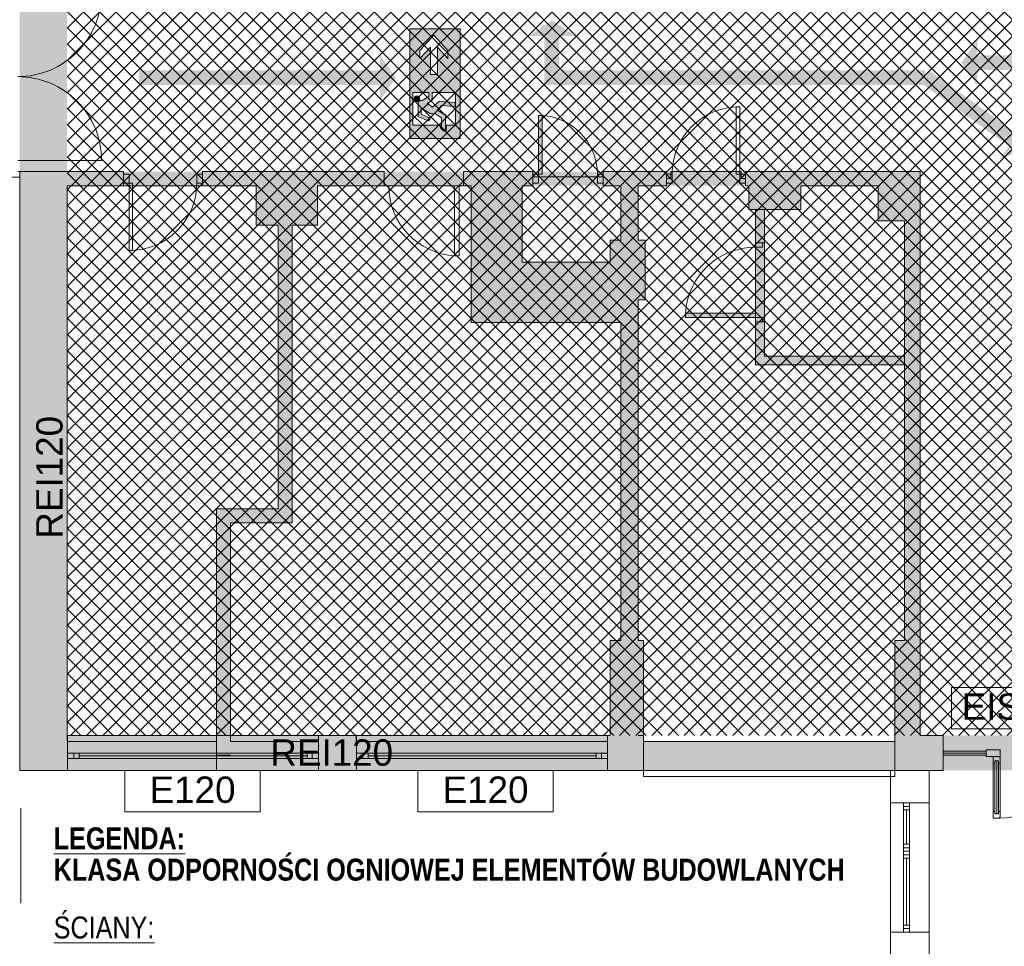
# Paper-space layout 'AP-03 STREFY POŻAROWE I EWAKUACJA - PIĘTRO 1' of a CAD drawing. Header units: millimetres. Extents: x 0 to 594, y -4 to 450.
# Tile 3 of 17: x 71 to 183, y 113 to 219. Entities that reach past the tile are written whole.
import ezdxf
from ezdxf.xclip import XClip

# ---------------------------------------------------------------- set-up
doc = ezdxf.new("R2010")
doc.units = ezdxf.units.MM
doc.header["$MEASUREMENT"] = 0
doc.header["$XCLIPFRAME"] = 0
for name, color, linetype, lineweight, true_color in [('A_ewakuacja_Nr_pióra__104', 7, 'Continuous', 5, 0x006532), ('A_podkład_Nr_pióra__254', 7, 'Continuous', 5, 0xfdfdfd), ('A_ppoż proj_Nr_pióra__104', 7, 'Continuous', 5, 0x006532), ('A_ppoż proj_Nr_pióra__71', 7, 'Continuous', 5, 0xcbfe65)]:
    doc.layers.add(name, color=color, linetype=linetype, lineweight=lineweight, true_color=true_color)
for name, color, linetype, lineweight in [('A_ewakuacja_Nr_pióra__4', 94, 'Continuous', 18), ('A_niewidoczne_Nr_pióra__1', 7, 'Continuous', 20), ('A_podkład_Nr_pióra__2', 8, 'Continuous', 13), ('A_ppoż proj_Nr_pióra__1', 7, 'Continuous', 20), ('A_ppoż proj_Nr_pióra__3', 30, 'Continuous', 13), ('A_ppoż proj_Nr_pióra__81', 2, 'Continuous', 5)]:
    doc.layers.add(name, color=color, linetype=linetype, lineweight=lineweight)
doc.layers.add('A_podrys', color=7, linetype='Continuous')
doc.styles.add('STYL_AUTOMATYCZNY_1', font='arial.ttf')
doc.styles.add('STYL_AUTOMATYCZNY_2', font='ARIALN.TTF')
doc.styles.add('STYL_AUTOMATYCZNY_5', font='ARIALN.TTF')

# ---------------------------------------------------------------- blocks, each defined once
blk = doc.blocks.new('Rysunek_1_1', base_point=(-1569.28, -182.96))
at = {"layer": 'A_ewakuacja_Nr_pióra__104', "linetype": 'Continuous', "lineweight": 0, "true_color": 0x004c26}
h = blk.add_hatch(color=118, dxfattribs=at)
h.paths.add_polyline_path([(120.87, 205.23), (120.87, 217.72), (115.13, 217.72), (115.13, 205.23)])
h.paths.add_polyline_path([(115.48, 210.47), (117.3, 210.47), (117.3, 210.03), (116.51, 209.59, 0.414214), (116.09, 209.17), (116.09, 207.75), (117.1, 207.3, 1.14772), (117.25, 207.64), (116.42, 208.02), (116.42, 208.69), (117.26, 208.2), (117.44, 208.1, 0.230447), (117.93, 208.14), (118.72, 207.59), (118.72, 206.59, 0.304489), (119.19, 206.24), (119.19, 207.9), (118.28, 208.49), (118.73, 209.02), (120.28, 208.88), (120.28, 209.36), (118.51, 209.49), (117.72, 208.82), (117.08, 209.28), (117.68, 209.58), (117.68, 210.47), (120.31, 210.47), (120.31, 206.76), (119.26, 206.76), (119.26, 206.02, -0.24241), (118.6, 206.5), (118.6, 206.76), (115.48, 206.76)], flags=0)
h.paths.add_polyline_path([(117.46, 212.53), (117.46, 215.65), (116.25, 214.35), (116.25, 215.28), (117.84, 217.03), (119.44, 215.27), (119.44, 214.37), (118.27, 215.65), (118.26, 212.53)], flags=0)
blk.add_hatch(color=118, dxfattribs=at).paths.add_polyline_path([(115.79, 209.46, 1), (116.08, 210.05, 1)])
at = {"layer": 'A_podkład_Nr_pióra__254', "linetype": 'Continuous', "lineweight": 5, "true_color": 0xfdfdfd}
h = blk.add_hatch(color=7, dxfattribs=at)
h.paths.add_polyline_path([(70.72, 201.47), (70.72, 133.27), (538.72, 133.27), (538.72, 228.17), (538.22, 228.17), (538.22, 260.47), (538.72, 260.47), (538.72, 355.07), (202.42, 355.07), (202.42, 351.07), (203.62, 351.07), (203.62, 293.47), (203.62, 260.07), (207.62, 260.07), (207.92, 260.07), (207.92, 264.97), (215.52, 264.97), (215.52, 260.07), (215.52, 223.97), (215.52, 201.47), (204.02, 201.47), (203.62, 201.47), (203.62, 137.27), (173.22, 137.27), (173.22, 201.47), (168.73, 201.47), (168.73, 203.97), (168.72, 203.97), (168.72, 201.47), (153.32, 201.47), (153.32, 201.17), (152.82, 201.17), (152.82, 201.47), (152.67, 201.47), (152.27, 201.47), (152.27, 201.17), (152.67, 201.17), (152.67, 200.17), (153.32, 200.17), (153.32, 199.87), (153.72, 199.87), (153.72, 197.17), (154.48, 197.17), (154.48, 193.37), (154.48, 192.87), (154.48, 185.37), (146.5, 185.37), (146.48, 185.37), (146.48, 184.87), (154.48, 184.87), (154.48, 184.37), (154.48, 179.45), (171.42, 179.45), (171.42, 171.47), (171.42, 155.02), (171.42, 148.07), (170.32, 148.07), (170.32, 145.47), (170.32, 136.57), (141.72, 136.57), (141.72, 137.27), (141.72, 148.07), (141.12, 148.07), (141.12, 171.47), (141.12, 186.87), (141.92, 186.87), (141.92, 193.67), (141.12, 193.67), (141.12, 199.87), (144.32, 199.87), (144.32, 200.17), (144.97, 200.17), (144.97, 201.17), (144.82, 201.17), (144.32, 201.17), (144.32, 201.47), (137.12, 201.47), (137.12, 201.17), (136.47, 201.17), (136.47, 200.87), (136.47, 200.17), (137.12, 200.17), (137.12, 199.87), (139.12, 199.87), (139.12, 193.67), (137.92, 193.67), (137.92, 191.17), (127.92, 191.17), (127.92, 195.77), (127.92, 199.87), (129.12, 199.87), (129.12, 200.17), (129.77, 200.17), (129.77, 200.87), (129.77, 201.17), (129.12, 201.17), (129.12, 201.47), (121.22, 201.47), (121.22, 199.87), (122.12, 199.87), (122.12, 195.77), (122.12, 190.17), (122.12, 184.27), (127.32, 184.27), (139.12, 184.27), (139.12, 148.07), (137.92, 148.07), (137.92, 137.27), (137.62, 137.27), (109.07, 137.27), (104.72, 137.27), (94.72, 137.27), (94.72, 161.47), (101.72, 161.47), (101.72, 195.37), (104.62, 195.37), (104.62, 199.87), (112.22, 199.87), (112.22, 201.47), (91.52, 201.47), (91.52, 201.17), (90.87, 201.17), (90.87, 200.17, -0.009743), (90.86, 199.87), (97.62, 199.87), (97.62, 195.37), (100.12, 195.37), (100.12, 163.07), (93.12, 163.07), (93.12, 137.27), (76.17, 137.27), (76.12, 137.27), (76.12, 199.87), (83.17, 199.87), (83.57, 199.87), (83.57, 200.17), (83.17, 200.17), (83.17, 201.17), (82.52, 201.17), (82.52, 201.47)])
h.paths.add_polyline_path([(171.42, 180.45), (155.48, 180.45), (155.48, 197.17), (159.62, 197.17), (159.62, 199.87), (168.42, 199.87), (168.42, 195.87), (171.42, 195.87)], flags=0)
h.paths.add_polyline_path([(246.22, 266.87), (205.22, 266.87), (205.22, 286.97), (219.62, 286.97), (246.22, 286.97), (249.12, 286.97), (253.18, 286.97), (257.72, 286.97), (268.72, 286.97), (268.72, 288.77), (257.72, 288.77), (257.72, 288.67), (249.52, 288.67), (249.52, 292.77), (255.72, 292.77), (255.72, 300.52), (254.47, 300.52), (254.47, 294.97), (243.47, 294.97), (243.47, 294.02), (223.07, 294.02), (222.87, 294.02), (222.87, 300.52), (221.62, 300.52), (221.62, 292.77), (227.82, 292.77), (227.82, 288.67), (219.62, 288.67), (205.22, 288.67), (205.22, 294.97), (207.62, 294.97), (207.62, 301.67), (205.52, 301.67), (205.52, 343.57), (207.62, 343.57), (207.62, 351.07), (238.82, 351.07), (238.82, 312.07), (221.62, 312.07), (221.62, 300.92), (222.87, 300.92), (222.87, 310.82), (243.47, 310.82), (254.47, 310.82), (254.47, 310.32), (255.72, 310.32), (255.92, 309.92), (254.47, 309.92), (254.47, 300.92), (255.92, 300.92), (255.92, 309.92), (255.92, 310), (255.72, 310.32), (255.72, 312.07), (239.62, 312.07), (239.62, 351.07), (240.57, 351.07), (269.12, 351.07), (269.72, 351.07), (269.72, 343.47), (270.32, 343.47), (270.32, 301.67), (269.72, 301.67), (269.72, 294.77), (270.72, 294.77), (270.72, 288.67), (269.12, 288.67), (269.12, 286.97), (273.07, 286.97), (276.8, 286.97), (370.4, 286.97), (379.89, 286.97), (467.62, 286.97), (467.62, 266.77), (467.12, 266.77), (467.12, 264.87), (467.72, 264.87), (467.72, 252.87), (467.12, 252.87), (467.12, 251.62), (467.72, 251.62), (467.72, 242.32), (456.07, 242.32), (456.07, 251.62), (457.32, 251.62), (457.32, 252.87), (450.42, 252.87), (450.42, 264.87), (457.32, 264.87), (457.32, 266.77), (401.62, 266.77), (401.62, 221.77), (457.02, 221.77), (457.02, 223.57), (450.42, 223.57), (450.42, 241.07), (467.72, 241.07), (467.72, 223.57), (467.02, 223.57), (467.02, 221.77), (497.32, 221.77), (497.32, 224.77), (531.32, 224.77), (531.32, 220.97), (534.02, 220.97), (534.02, 201.57), (401.62, 201.57), (375.22, 201.57), (375.22, 201.48), (297.02, 201.48), (261.03, 201.48), (246.22, 201.48), (217.12, 201.48), (217.12, 222.07), (246.22, 222.07), (246.22, 222.87), (249.12, 222.87), (249.12, 224.28), (289.02, 224.28), (297.02, 224.27), (297.02, 221.47), (372.22, 221.47), (372.22, 266.87), (370.4, 266.87), (322.27, 266.87), (322.27, 265.62), (323.72, 265.62), (323.72, 265.17), (330.92, 265.17), (330.92, 259.67), (343.92, 259.67), (343.92, 249.47), (339.42, 249.47), (339.42, 243.27), (343.92, 243.27), (343.92, 228.77), (335.82, 228.77), (335.82, 222.72), (303.22, 222.72), (303.22, 228.07), (297.12, 228.07), (297.12, 260.77), (303.22, 260.77), (303.22, 265.62), (310.47, 265.62), (310.47, 266.87), (297.02, 266.87), (297.02, 263.97), (273.82, 263.97), (273.82, 264.26), (249.12, 264.26), (249.12, 265.37), (246.22, 265.37)], flags=0)
h.paths.add_polyline_path([(207.97, 137.27), (207.22, 137.27), (207.22, 140.17), (207.62, 140.17), (207.62, 145.27), (207.62, 177.57), (237.57, 177.57), (237.57, 180.62), (236.32, 180.62), (236.32, 178.82), (207.62, 178.82), (207.62, 182.67), (207.62, 194.12), (218.97, 194.12), (218.97, 197.02), (236.32, 197.02), (236.32, 195.77), (236.32, 190.42), (237.57, 190.42), (237.57, 195.77), (244.62, 195.77), (244.62, 200.22), (250.62, 200.22), (251.02, 200.12), (262.02, 200.12), (262.42, 200.22), (270.72, 200.22), (270.72, 193.57), (269.72, 193.57), (269.72, 186.87), (270.32, 186.87), (270.32, 144.87), (269.72, 144.87), (269.72, 137.27), (269.12, 137.27), (240.57, 137.27), (236.52, 137.27)], flags=0)
h.paths.add_polyline_path([(287.72, 288.67), (272.52, 288.67), (272.52, 294.77), (273.72, 294.77), (273.72, 301.67), (273.12, 301.67), (273.12, 343.47), (273.72, 343.47), (273.72, 351.07), (304.32, 351.07), (304.32, 312.07), (287.72, 312.07), (287.72, 301.67), (287.72, 294.77), (287.72, 292.77), (293.92, 292.77), (293.92, 288.67)], flags=0)
h.paths.add_polyline_path([(273.72, 193.57), (272.52, 193.57), (272.52, 199.77), (274.32, 199.77), (293.92, 199.77), (293.92, 195.67), (287.72, 195.67), (287.72, 178.62), (287.72, 176.37), (303.82, 176.37), (303.82, 137.27), (302.32, 137.27), (273.77, 137.27), (273.72, 137.27), (273.72, 143.07), (273.72, 144.87), (273.12, 144.87), (273.12, 186.87), (273.72, 186.87), (273.72, 191.77)], flags=0)
h.paths.add_polyline_path([(288.97, 310.82), (309.97, 310.82), (320.37, 310.82), (320.37, 294.97), (309.97, 294.97), (309.97, 294.02), (288.97, 294.02)], flags=0)
h.paths.add_polyline_path([(288.97, 194.42), (309.97, 194.42), (309.97, 193.47), (320.47, 193.47), (320.47, 177.62), (309.97, 177.62), (288.97, 177.62)], flags=0)
h.paths.add_polyline_path([(305.42, 137.27), (305.42, 176.37), (321.72, 176.37), (321.72, 195.67), (315.52, 195.67), (315.52, 199.77), (321.72, 199.77), (335.72, 199.77), (336.72, 199.77), (336.72, 193.57), (335.72, 193.57), (335.72, 186.77), (336.32, 186.77), (336.32, 144.87), (335.72, 144.87), (335.72, 137.27), (321.72, 137.27)], flags=0)
h.paths.add_polyline_path([(305.92, 312.07), (305.92, 351.07), (335.62, 351.07), (335.62, 343.47), (336.22, 343.47), (336.22, 301.67), (335.62, 301.67), (335.62, 294.77), (336.82, 294.77), (336.82, 288.67), (315.42, 288.67), (315.42, 292.77), (321.62, 292.77), (321.62, 312.07)], flags=0)
h.paths.add_polyline_path([(338.52, 193.57), (338.52, 199.77), (359.92, 199.77), (359.92, 195.67), (353.72, 195.67), (353.72, 176.37), (369.92, 176.37), (369.92, 144.87), (369.92, 137.27), (339.72, 137.27), (339.72, 144.87), (339.12, 144.87), (339.12, 176.37), (339.12, 186.77), (339.72, 186.77), (339.72, 193.57)], flags=0)
h.paths.add_polyline_path([(340.32, 288.67), (338.62, 288.67), (338.62, 294.77), (339.72, 294.77), (339.72, 299.87), (339.72, 301.67), (339.12, 301.67), (339.12, 312.57), (340.12, 312.57), (340.12, 313.82), (339.12, 313.82), (339.12, 343.47), (339.82, 343.47), (339.82, 351.07), (339.87, 351.07), (368.42, 351.07), (370.42, 351.07), (370.42, 313.82), (369.82, 313.82), (369.82, 312.57), (379.97, 312.57), (379.97, 294.42), (358.97, 294.42), (358.97, 302.57), (353.97, 302.57), (353.97, 312.57), (360.02, 312.57), (360.02, 313.82), (351.92, 313.82), (351.92, 312.57), (352.72, 312.57), (352.72, 301.32), (357.72, 301.32), (357.72, 288.67), (352.12, 288.67), (352.12, 287.82), (351.72, 287.82), (351.72, 288.77), (340.72, 288.77), (340.72, 287.82), (340.32, 287.82)], flags=0)
h.paths.add_polyline_path([(345.62, 226.77), (345.62, 236.47), (348.82, 236.47), (348.82, 240.77), (357.62, 240.77), (357.62, 240.17), (358.87, 240.17), (358.87, 240.77), (359.02, 240.77), (370.52, 240.77), (370.52, 240.17), (371.37, 240.17), (371.37, 239.77), (370.32, 239.77), (370.32, 230.77), (371.37, 230.77), (371.37, 230.37), (370.52, 230.37), (370.52, 228.07), (370.52, 223.27), (360.72, 223.27), (360.72, 227.47), (358.87, 227.47), (358.87, 230.37), (357.62, 230.37), (357.62, 227.47), (357.62, 225.57), (348.72, 225.57), (348.72, 226.77)], flags=0)
h.paths.add_polyline_path([(345.62, 261.67), (370.52, 261.67), (370.52, 257.97), (371.37, 257.97), (371.37, 257.57), (370.32, 257.57), (370.32, 248.57), (371.37, 248.57), (371.37, 248.17), (370.52, 248.17), (370.52, 244.77), (364.62, 244.77), (359.02, 244.77), (359.02, 242.02), (348.82, 242.02), (348.82, 243.77), (345.62, 243.77)], flags=0)
h.paths.add_polyline_path([(365.77, 177.62), (354.97, 177.62), (354.97, 193.47), (365.77, 193.47), (365.77, 194.42), (386.47, 194.42), (386.47, 177.62)], flags=0)
h.paths.add_polyline_path([(360.42, 265.97), (360.62, 265.97), (360.62, 266.42), (361.02, 266.42), (361.02, 265.92), (370.02, 265.92), (370.02, 266.42), (370.42, 266.42), (370.42, 265.97), (370.52, 265.97), (370.52, 262.57), (360.42, 262.57)], flags=0)
h.paths.add_polyline_path([(371.5, 195.67), (371.52, 195.77), (371.52, 195.67), (390.32, 195.67), (390.32, 200.17), (390.97, 200.17), (401.97, 200.17), (402.62, 200.17), (402.62, 199.87), (402.72, 199.87), (402.72, 193.77), (401.72, 193.77), (401.72, 186.97), (402.72, 186.97), (402.72, 145.07), (401.72, 145.07), (401.72, 137.27), (401.62, 137.27), (373.07, 137.27), (371.52, 137.27), (371.52, 176.37), (387.72, 176.37), (387.72, 178.62), (387.72, 179.02), (387.72, 188.02), (387.72, 188.42), (387.72, 195.67)], flags=0)
h.paths.add_polyline_path([(372.12, 339.77), (387.22, 339.77), (402.02, 339.77), (402.02, 312.57), (402.02, 287.82), (389.37, 287.82), (389.37, 294.42), (381.22, 294.42), (381.22, 312.57), (387.22, 312.57), (387.22, 313.82), (372.12, 313.82)], flags=0)
h.paths.add_polyline_path([(403.32, 294.87), (405.72, 294.87), (405.72, 301.77), (403.52, 301.77), (403.52, 339.77), (404.82, 339.77), (404.82, 343.47), (405.72, 343.47), (405.72, 351.07), (435.72, 351.07), (435.72, 343.47), (435.72, 312.07), (419.72, 312.07), (419.72, 292.77), (425.92, 292.77), (425.92, 288.67), (403.32, 288.67), (403.32, 292.77)], flags=0)
h.paths.add_polyline_path([(403.42, 228.97), (403.42, 259.37), (406.42, 259.37), (406.42, 265.17), (431.42, 265.17), (431.42, 223.57), (406.42, 223.57), (406.42, 228.97)], flags=0)
h.paths.add_polyline_path([(404.62, 199.87), (419.72, 199.87), (425.92, 199.87), (425.92, 195.77), (419.72, 195.77), (419.72, 193.77), (419.72, 186.97), (419.72, 184.1), (419.72, 179.12), (419.72, 178.72), (419.72, 176.47), (435.82, 176.47), (435.82, 137.27), (434.52, 137.27), (405.97, 137.27), (405.72, 137.27), (405.72, 143.27), (405.72, 145.07), (404.62, 145.07), (404.62, 178.72), (404.62, 180.8), (404.62, 186.97), (405.72, 186.97), (405.72, 193.77), (404.62, 193.77)], flags=0)
h.paths.add_polyline_path([(420.97, 177.72), (420.97, 193.57), (420.97, 194.52), (441.57, 194.52), (441.57, 193.57), (452.37, 193.57), (452.37, 177.72)], flags=0)
h.paths.add_polyline_path([(420.97, 310.82), (452.37, 310.82), (452.37, 294.97), (441.87, 294.97), (441.87, 294.02), (420.97, 294.02), (420.97, 294.97)], flags=0)
h.paths.add_polyline_path([(449.02, 227.67), (432.22, 227.67), (432.22, 262.07), (449.02, 262.07)], flags=0)
h.paths.add_polyline_path([(437.42, 312.07), (437.42, 351.07), (467.62, 351.07), (467.62, 343.47), (468.82, 343.47), (468.82, 301.77), (467.62, 301.77), (467.62, 294.87), (468.67, 294.87), (468.67, 288.67), (453.62, 288.67), (447.42, 288.67), (447.42, 292.77), (453.62, 292.77), (453.62, 294.87), (453.62, 312.07)], flags=0)
h.paths.add_polyline_path([(437.42, 176.47), (453.62, 176.47), (453.62, 195.77), (447.42, 195.77), (447.42, 199.87), (467.02, 199.87), (467.62, 199.87), (468.52, 199.87), (468.52, 193.77), (467.62, 193.77), (467.62, 186.97), (468.52, 186.97), (468.52, 145.07), (467.62, 145.07), (467.62, 137.27), (467.42, 137.27), (438.87, 137.27), (437.42, 137.27)], flags=0)
h.paths.add_polyline_path([(467.63, 272), (467.63, 285.37), (468.41, 285.37), (468.41, 285.47), (468.41, 286.17), (468.41, 286.97), (470.47, 286.97), (470.47, 287.32), (471.12, 287.32), (471.12, 288.32), (470.47, 288.32), (470.47, 294.87), (471.62, 294.87), (471.62, 299.97), (471.62, 301.77), (470.62, 301.77), (470.62, 343.47), (471.62, 343.47), (471.62, 351.07), (471.97, 351.07), (500.52, 351.07), (501.62, 351.07), (501.62, 322.07), (483.92, 322.07), (483.92, 292.67), (485.17, 292.67), (485.17, 320.82), (499.52, 320.82), (500.27, 320.82), (500.27, 311.32), (499.52, 311.32), (499.52, 292.67), (501.62, 292.67), (500.27, 292.67), (499.52, 292.67), (485.17, 292.67), (482.32, 292.67), (482.32, 288.67), (482.27, 288.67), (482.27, 288.32), (481.62, 288.32), (481.62, 298.82), (481.22, 298.82), (481.22, 288.32), (481.62, 288.32), (481.62, 287.32), (482.27, 287.32), (482.27, 286.97), (521.52, 286.97), (521.52, 287.27), (522.17, 287.27), (532.67, 287.27), (533.32, 287.27), (533.32, 286.97), (534.02, 286.97), (534.02, 267.97), (531.02, 267.97), (531.02, 263.87), (521.02, 263.87), (521.02, 266.27), (516.52, 266.27), (516.52, 263.87), (497.32, 263.87), (497.32, 266.87), (486.32, 266.87), (486.32, 261.27), (484.12, 261.27), (484.12, 261.26), (482.52, 261.26), (473.52, 261.26), (471.92, 261.26), (471.92, 264.87), (469.62, 264.87), (469.62, 266.77), (468.42, 266.77), (468.42, 270.4), (468.41, 271.2), (469.16, 271.2), (476.66, 271.2), (477.41, 271.2), (477.41, 271.9), (477.31, 271.9), (477.31, 272), (476.66, 272), (469.16, 272), (468.51, 272), (468.51, 271.9), (468.41, 271.9), (468.41, 272)], flags=0)
h.paths.add_polyline_path([(471.62, 145.07), (470.32, 145.07), (470.32, 186.97), (471.62, 186.97), (471.62, 191.97), (471.62, 193.77), (470.32, 193.77), (470.32, 199.87), (470.42, 199.87), (470.42, 200.17), (482.22, 200.17), (482.22, 195.57), (487.62, 195.57), (487.62, 188.02), (488.87, 188.02), (488.87, 193.32), (498.87, 193.32), (498.87, 194.77), (520.32, 194.77), (520.32, 182.77), (501.52, 182.77), (501.52, 177.72), (488.87, 177.72), (488.87, 178.22), (487.62, 178.22), (487.62, 176.47), (501.52, 176.47), (501.52, 137.27), (500.52, 137.27), (471.97, 137.27), (471.62, 137.27), (471.62, 143.27)], flags=0)
h.paths.add_polyline_path([(502.82, 306.07), (511.82, 306.07), (511.82, 309.97), (503.52, 309.97), (503.52, 319.17), (503.42, 319.17), (503.42, 327.77), (507.92, 327.77), (507.92, 332.47), (503.42, 332.47), (503.42, 351.07), (504.72, 351.07), (533.27, 351.07), (533.32, 351.07), (533.32, 288.27), (522.17, 288.27), (521.52, 288.27), (521.52, 288.57), (512.12, 288.57), (512.12, 293.07), (502.82, 293.07)], flags=0)
h.paths.add_polyline_path([(503.32, 137.27), (503.32, 178.77), (513.52, 178.77), (513.52, 181.77), (521.32, 181.77), (521.32, 199.97), (522.32, 199.97), (522.32, 200.57), (522.97, 200.57), (532.67, 200.57), (533.32, 200.57), (533.32, 137.27), (504.77, 137.27)], flags=0)
h.paths.add_polyline_path([(520.52, 263.87), (517.02, 263.87), (517.02, 265.77), (520.52, 265.77)], flags=0)
blk.add_hatch(color=7, dxfattribs=at).paths.add_polyline_path([(129.77, 201.17), (130.17, 201.17), (130.17, 207.86), (130.17, 207.87), (129.77, 207.87)])
at = {"layer": 'A_ppoż proj_Nr_pióra__104', "linetype": 'Continuous', "lineweight": 5, "true_color": 0x006532}
for points in [[(128.68, 216.92), (130.45, 216.92), (130.45, 213.02), (130.45, 211.32), (173.78, 211.32), (173.78, 213.02), (132.15, 213.02), (132.15, 216.92), (133.92, 216.92), (131.3, 218.72)], [(179.7, 211.26), (179.7, 213.03), (199.58, 213.03), (199.58, 211.26), (201.39, 213.88), (199.58, 216.5), (199.58, 214.73), (179.7, 214.73), (179.7, 216.5), (177.9, 213.88)], [(84.31, 211.32), (111.72, 211.32), (111.72, 209.55), (113.52, 212.17), (111.72, 214.78), (111.72, 213.02), (84.31, 213.02)], [(173.28, 211.57), (183.31, 204.36), (182.28, 202.93), (185.27, 204), (185.34, 207.18), (184.3, 205.74), (174.28, 212.95)]]:
    blk.add_hatch(color=128, dxfattribs=at).paths.add_polyline_path(points)
at = {"layer": 'A_ppoż proj_Nr_pióra__3', "linetype": 'Continuous', "lineweight": 0, "true_color": 0x3f2000}
for points in [[(70.72, 355.07), (70.72, 133.27), (76.12, 133.27), (76.12, 199.97), (76.12, 355.07)], [(137.92, 148.07), (137.92, 133.27), (141.72, 133.27), (141.72, 148.07)], [(170.32, 148.07), (170.32, 133.27), (173.22, 133.27), (173.22, 148.07)], [(76.17, 133.27), (137.92, 133.27), (137.92, 137.27), (76.17, 137.27)], [(173.22, 133.27), (266.03, 133.27), (266.03, 137.27), (173.22, 137.27)]]:
    blk.add_hatch(color=38, dxfattribs=at).paths.add_polyline_path(points)
at = {"layer": 'A_ppoż proj_Nr_pióra__71', "linetype": 'Continuous', "lineweight": 5, "true_color": 0xcbfe65}
h = blk.add_hatch(dxfattribs=at)
h.set_pattern_fill('bloczki_betonowe_0001', color=71, style=0, pattern_type=2)
h.set_pattern_definition([(45, (-1569.2778, -182.9554), (-0.9192388, 0.9192388), []), (135, (-1569.2778, -182.9554), (0.9192388, 0.9192388), [])])
h.paths.add_polyline_path([(76.12, 137.27), (139.12, 137.27), (173.22, 137.27), (203.54, 137.27), (203.62, 201.47), (215.52, 201.47), (215.52, 264.97), (203.62, 264.97), (203.62, 351.07), (202.42, 351.07), (202.44, 355.07), (205.56, 355.07), (205.56, 381.9), (202.42, 381.9), (202.42, 381.76), (175.42, 381.76), (173.38, 381.76), (173.38, 355.07), (175.42, 355.07), (175.42, 351.07), (76.12, 351.07), (76.12, 263.9), (144.32, 263.9), (144.32, 259.57), (165.57, 259.57), (165.57, 229.27), (141.92, 229.27), (141.92, 224.57), (76.12, 224.6)])
at = {"layer": 'A_ppoż proj_Nr_pióra__81', "linetype": 'Continuous', "lineweight": 0, "true_color": 0x3f3f00}
for points in [[(76.12, 201.47), (76.12, 199.87), (171.42, 199.87), (171.42, 201.47)], [(171.42, 201.47), (171.42, 151.14), (173.22, 151.14), (173.22, 201.47)]]:
    blk.add_hatch(color=48, dxfattribs=at).paths.add_polyline_path(points)
at = {"layer": 'A_ewakuacja_Nr_pióra__4', "color": 94, "linetype": 'Continuous', "lineweight": 18, "flags": 128}
for points in [[(115.13, 217.72), (115.13, 205.23), (120.87, 205.23), (120.87, 217.72)], [(118.26, 212.53), (117.46, 212.53), (117.46, 215.65), (116.25, 214.35), (116.25, 215.28), (117.84, 217.03), (119.44, 215.27), (119.44, 214.37), (118.27, 215.65)]]:
    blk.add_lwpolyline(points, close=True, dxfattribs=at)
blk.add_lwpolyline([(120.31, 210.47), (117.68, 210.47), (117.68, 209.58), (117.08, 209.28), (117.72, 208.82), (118.51, 209.49), (120.28, 209.36), (120.28, 208.88), (118.73, 209.02), (118.28, 208.49), (119.19, 207.9), (119.19, 206.24, -0.304489), (118.72, 206.59), (118.72, 207.59), (117.93, 208.14, -0.230447), (117.44, 208.1), (117.26, 208.2), (116.42, 208.69), (116.42, 208.02), (117.25, 207.64, -1.14772), (117.1, 207.3), (116.09, 207.75), (116.09, 209.17, -0.414214), (116.51, 209.59), (117.3, 210.03), (117.3, 210.47), (115.48, 210.47), (115.48, 206.76), (118.6, 206.76), (118.6, 206.5, 0.24241), (119.26, 206.02), (119.26, 206.76), (120.31, 206.76)], format="xyb", close=True, dxfattribs=at)
at = {"layer": 'A_ewakuacja_Nr_pióra__4', "color": 94, "linetype": 'Continuous', "lineweight": 18}
blk.add_circle((115.93, 209.76), 0.328, dxfattribs=at)
at = {"layer": 'A_podkład_Nr_pióra__2', "color": 8, "linetype": 'Continuous', "lineweight": 13}
for p, q in [((152.27, 201.17), (152.27, 208.87)), ((152.27, 208.87), (152.67, 208.87)), ((152.67, 200.17), (152.67, 208.87)), ((129.77, 207.87), (129.77, 200.17)), ((130.17, 207.87), (129.77, 207.87)), ((130.17, 201.17), (130.17, 207.87)), ((70.49, 202.74), (80.04, 202.74)), ((68.99, 200.84), (70.72, 200.84)), ((70.72, 201.47), (70.49, 201.47)), ((70.72, 201.47), (70.72, 133.27)), ((82.52, 201.47), (70.72, 201.47)), ((82.52, 199.87), (82.52, 201.47)), ((83.17, 201.17), (82.52, 201.17)), ((83.17, 192.47), (83.17, 201.17)), ((90.87, 201.17), (91.52, 201.17)), ((90.87, 200.17), (90.87, 201.17)), ((91.52, 201.47), (91.52, 199.87)), ((112.22, 201.47), (91.52, 201.47)), ((112.22, 199.87), (112.22, 201.47)), ((121.22, 201.47), (121.22, 199.87)), ((129.12, 201.47), (121.22, 201.47)), ((129.12, 199.87), (129.12, 201.47)), ((129.12, 201.17), (130.17, 201.17)), ((129.12, 200.87), (137.12, 200.87)), ((137.12, 201.17), (136.47, 201.17)), ((136.47, 201.17), (136.47, 200.17)), ((137.12, 201.47), (144.32, 201.47)), ((137.12, 201.47), (137.12, 199.87)), ((144.32, 199.87), (144.32, 201.47)), ((144.97, 201.17), (144.32, 201.17)), ((144.82, 200.67), (144.32, 200.67)), ((152.82, 201.47), (144.82, 201.47)), ((144.82, 201.47), (144.82, 200.67)), ((144.97, 200.17), (144.97, 201.17)), ((152.27, 201.17), (153.32, 201.17)), ((152.82, 200.67), (152.82, 201.47)), ((153.32, 200.67), (152.82, 200.67)), ((153.32, 201.47), (153.32, 199.87)), ((173.22, 201.47), (153.32, 201.47)), ((173.22, 137.27), (173.22, 201.47)), ((76.12, 136.57), (76.12, 199.87)), ((76.12, 199.87), (97.62, 199.87)), ((82.52, 200.17), (83.57, 200.17)), ((83.57, 200.17), (83.57, 192.47)), ((91.52, 200.17), (90.87, 200.17)), ((97.62, 199.87), (97.62, 195.37)), ((104.62, 195.37), (104.62, 199.87)), ((104.62, 199.87), (122.12, 199.87)), ((120.22, 199.87), (120.22, 191.87)), ((120.72, 199.87), (120.72, 191.87)), ((122.12, 199.87), (122.12, 184.27)), ((127.92, 191.17), (127.92, 199.87)), ((127.92, 199.87), (129.12, 199.87)), ((129.77, 200.17), (129.12, 200.17)), ((136.47, 200.17), (137.12, 200.17)), ((137.12, 199.87), (139.12, 199.87)), ((139.12, 199.87), (139.12, 193.67)), ((144.32, 199.87), (141.12, 199.87)), ((141.12, 199.87), (141.12, 193.67)), ((144.32, 200.17), (144.97, 200.17)), ((153.32, 200.17), (152.67, 200.17)), ((153.72, 199.87), (153.32, 199.87)), ((153.72, 197.17), (153.72, 199.87)), ((168.42, 199.87), (159.62, 199.87)), ((159.62, 199.87), (159.62, 197.17)), ((168.42, 195.87), (168.42, 199.87)), ((159.62, 197.17), (153.72, 197.17)), ((154.48, 197.17), (154.48, 179.45)), ((155.48, 197.17), (155.48, 180.45)), ((97.62, 195.37), (100.12, 195.37)), ((100.12, 195.37), (100.12, 163.07)), ((101.72, 161.47), (101.72, 195.37)), ((101.72, 195.37), (104.62, 195.37)), ((171.42, 195.87), (168.42, 195.87)), ((171.42, 148.07), (171.42, 195.87)), ((139.12, 193.67), (137.92, 193.67)), ((137.92, 193.67), (137.92, 191.17)), ((141.12, 193.67), (141.92, 193.67)), ((141.92, 193.67), (141.92, 186.87)), ((154.48, 193.37), (155.48, 193.37)), ((154.48, 192.87), (155.28, 192.87)), ((155.28, 192.87), (155.28, 193.37)), ((83.57, 192.47), (83.17, 192.47)), ((120.72, 191.87), (120.22, 191.87)), ((137.92, 191.17), (127.92, 191.17)), ((141.92, 186.87), (141.12, 186.87)), ((141.12, 186.87), (141.12, 148.07)), ((146.48, 184.87), (146.48, 185.37)), ((154.48, 185.37), (146.48, 185.37)), ((122.12, 184.27), (139.12, 184.27)), ((139.12, 184.27), (139.12, 148.07)), ((146.48, 184.87), (155.28, 184.87)), ((154.48, 184.37), (155.48, 184.37)), ((155.28, 184.87), (155.28, 184.37)), ((155.48, 180.45), (171.42, 180.45)), ((171.42, 179.45), (154.48, 179.45)), ((93.12, 163.07), (93.12, 133.27)), ((100.12, 163.07), (93.12, 163.07)), ((94.72, 136.57), (94.72, 161.47)), ((94.72, 161.47), (101.72, 161.47)), ((139.12, 148.07), (137.92, 148.07)), ((137.92, 148.07), (137.92, 137.27)), ((141.12, 148.07), (141.72, 148.07)), ((141.72, 132.57), (141.72, 148.07)), ((171.42, 148.07), (170.32, 148.07)), ((170.32, 132.57), (170.32, 148.07)), ((137.92, 137.27), (76.12, 137.27)), ((76.17, 133.27), (76.17, 137.27)), ((104.72, 137.27), (104.72, 133.27)), ((109.02, 136.57), (109.02, 137.27)), ((109.07, 133.27), (109.07, 137.27)), ((137.62, 137.27), (137.62, 133.27)), ((141.72, 137.27), (141.12, 137.27)), ((175.82, 137.27), (173.22, 137.27)), ((175.82, 133.27), (175.82, 137.27)), ((93.12, 136.57), (76.12, 136.57)), ((104.72, 136.57), (94.72, 136.57)), ((137.62, 136.57), (109.02, 136.57)), ((141.72, 136.57), (170.32, 136.57)), ((182.32, 135.63), (180.72, 135.63)), ((180.72, 135.63), (180.72, 134.85)), ((182.32, 134.85), (182.32, 135.63)), ((76.17, 135.24), (104.72, 135.24)), ((104.72, 134.64), (76.17, 134.64)), ((76.87, 134.64), (76.87, 135.24)), ((77.47, 134.64), (77.47, 135.24)), ((77.47, 134.94), (103.42, 134.94)), ((93.12, 135.02), (94.72, 135.02)), ((103.42, 134.64), (103.42, 135.24)), ((104.02, 135.24), (104.02, 134.64)), ((109.07, 135.24), (137.62, 135.24)), ((137.62, 134.64), (109.07, 134.64)), ((109.77, 134.64), (109.77, 135.24)), ((110.37, 134.64), (110.37, 135.24)), ((110.37, 134.94), (136.32, 134.94)), ((136.32, 134.64), (136.32, 135.24)), ((136.92, 135.24), (136.92, 134.64)), ((180.72, 135.47), (175.82, 135.47)), ((180.72, 135.24), (175.82, 135.24)), ((175.82, 135.02), (180.72, 135.02)), ((180.72, 134.85), (182.32, 134.85)), ((181.52, 134.85), (181.52, 127.85)), ((182.22, 134.75), (182.22, 134.85)), ((182.32, 134.75), (182.22, 134.75)), ((182.32, 127.95), (182.32, 134.75)), ((181.52, 134.1), (181.72, 134.1)), ((181.72, 134.1), (181.72, 134.35)), ((181.72, 134.35), (182.12, 134.35)), ((181.72, 134.1), (181.72, 128.6)), ((181.92, 134.35), (181.92, 132.85)), ((181.92, 129.02), (181.92, 133.69)), ((182.12, 134.35), (182.12, 134.1)), ((182.12, 134.1), (182.12, 128.6)), ((182.12, 134.1), (182.32, 134.1)), ((70.72, 133.27), (175.82, 133.27)), ((141.72, 132.57), (170.32, 132.57)), ((169.83, 133.27), (169.83, 78.52)), ((174.23, 78.52), (174.23, 133.27)), ((70.83, 118.17), (70.83, 128.97)), ((169.83, 129.57), (174.23, 129.57)), ((171.33, 129.57), (171.33, 114.87)), ((171.33, 129.17), (172.01, 129.17)), ((172.01, 114.87), (172.01, 129.57)), ((181.92, 128.35), (181.92, 129.85)), ((172.01, 128.77), (171.33, 128.77)), ((171.67, 128.77), (171.67, 124.87)), ((181.52, 128.6), (181.72, 128.6)), ((182.22, 127.85), (181.52, 127.85)), ((181.72, 128.6), (181.72, 128.35)), ((181.72, 128.35), (182.12, 128.35)), ((182.12, 128.35), (182.12, 128.6)), ((182.12, 128.6), (182.32, 128.6)), ((182.32, 127.95), (182.22, 127.95)), ((182.22, 127.95), (182.22, 127.85)), ((172.01, 124.87), (171.33, 124.87)), ((171.33, 124.47), (172.01, 124.47)), ((172.01, 124.07), (171.33, 124.07)), ((171.33, 123.67), (172.01, 123.67)), ((172.01, 123.27), (171.33, 123.27)), ((171.67, 115.67), (171.67, 123.27)), ((172.01, 115.67), (171.33, 115.67)), ((169.83, 114.87), (174.23, 114.87)), ((171.33, 115.27), (172.01, 115.27))]:
    blk.add_line(p, q, dxfattribs=at)
for centre, radius, start, end in [((70.49, 221.84), 9.55, 270, 0), ((70.49, 202.74), 9.55, 0, 90), ((152.67, 201.17), 7.7, 90, 180), ((129.77, 201.17), 6.7, 0, 90), ((83.17, 200.17), 7.7, 270, 0), ((120.72, 199.87), 8, 180, 266.8198), ((154.48, 184.87), 8, 90, 176.8198), ((182.32, 134.85), 7, 270, 0)]:
    blk.add_arc(centre, radius, start, end, dxfattribs=at)
at = {"layer": 'A_ppoż proj_Nr_pióra__1', "color": 7, "linetype": 'Continuous', "lineweight": 20}
for p, q in [((201, 142.73), (176.76, 142.73)), ((176.76, 142.73), (176.76, 138.02)), ((176.76, 138.02), (201, 138.02)), ((98.09, 133.27), (82.7, 133.27)), ((82.7, 133.27), (82.7, 128.56)), ((98.09, 128.56), (98.09, 133.27)), ((131.44, 133.27), (116.05, 133.27)), ((116.05, 133.27), (116.05, 128.56)), ((131.44, 128.56), (131.44, 133.27)), ((82.7, 128.56), (98.09, 128.56)), ((116.05, 128.56), (131.44, 128.56))]:
    blk.add_line(p, q, dxfattribs=at)
at = {"layer": 'A_ppoż proj_Nr_pióra__1', "color": 7, "linetype": 'Continuous', "lineweight": 20, "insert": (74.12, 166.66), "char_height": 3, "attachment_point": 5, "rotation": 90, "style": 'STYL_AUTOMATYCZNY_1'}
blk.add_mtext('\\A1;{\\pqc;\\fArial|b0|i0|c238|p0;\\W1.000000;REI120}', dxfattribs=at)
at = {"layer": 'A_ppoż proj_Nr_pióra__1', "color": 7, "linetype": 'Continuous', "lineweight": 20, "char_height": 3, "attachment_point": 5, "style": 'STYL_AUTOMATYCZNY_1'}
for s, insert in [('\\A1;{\\pqc;\\fArial|b0|i0|c238|p0;\\W1.000000;EIS60 / 140}', (188.88, 140.52)), ('\\A1;{\\pqc;\\fArial|b0|i0|c238|p0;\\W1.000000;REI120}', (106.23, 135.29)), ('\\A1;{\\pqc;\\fArial|b0|i0|c238|p0;\\W1.000000;E120}', (90.39, 131.06)), ('\\A1;{\\pqc;\\fArial|b0|i0|c238|p0;\\W1.000000;E120}', (123.74, 131.06))]:
    blk.add_mtext(s, dxfattribs=dict(at, insert=insert))

psp = doc.layouts.new('AP-03 STREFY POŻAROWE I EWAKUACJA - PIĘTRO 1')

# ---------------------------------------------------------------- block references
at = {"layer": 'A_podrys', "color": 37, "linetype": 'Continuous', "lineweight": 5, "true_color": 0x656532}
ref = psp.add_blockref('Rysunek_1_1', (-1569.28, -182.96), dxfattribs=at)
XClip(ref).set_block_clipping_path([(29.90003743, 445.1000023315), (29.90003743, 78.515858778), (489.0999984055, 78.515858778), (489.0999984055, 116.1350020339), (589.0453074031, 116.1350020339), (589.0453074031, 445.1000023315)])

# ---------------------------------------------------------------- texts
at = {"layer": 'A_niewidoczne_Nr_pióra__1', "color": 7, "linetype": 'Continuous', "lineweight": 20, "insert": (74.59, 123.74), "char_height": 2.5, "attachment_point": 4, "line_spacing_factor": 0.854756, "style": 'STYL_AUTOMATYCZNY_5'}
psp.add_mtext('\\A1;{\\pql;\\fArial Narrow|b1|i0|c238|p0;\\L\\W1.000000;\\LLEGENDA:\\P\\pql;\\fArial Narrow|b1|i0|c238|p0;\\l\\W1.000000;\\lKLASA ODPORNOŚCI OGNIOWEJ ELEMENTÓW BUDOWLANYCH}', dxfattribs=at)
at = {"layer": 'A_niewidoczne_Nr_pióra__1', "color": 7, "linetype": 'Continuous', "lineweight": 20, "insert": (74.59, 115.37), "char_height": 2.5, "attachment_point": 4, "style": 'STYL_AUTOMATYCZNY_2'}
psp.add_mtext('\\A1;{\\pql;\\fArial Narrow|b0|i0|c238|p0;\\L\\W1.000000;\\LŚCIANY:}', dxfattribs=at)

doc.saveas('drawing.dxf')
